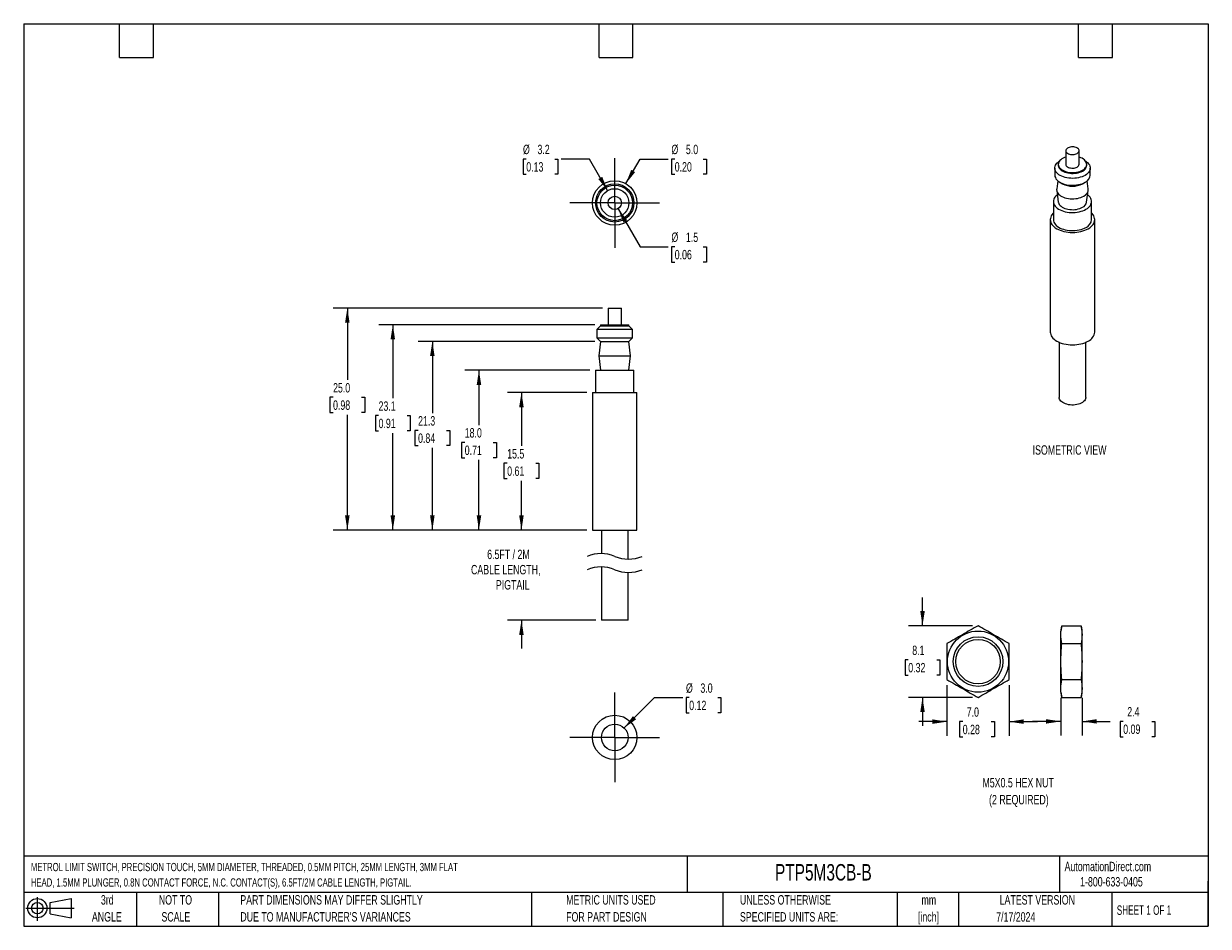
# Model space of a CAD drawing. Header units: millimetres. Extents: x 3 to 137, y 3 to 105.
import ezdxf

# ---------------------------------------------------------------- set-up
doc = ezdxf.new("R2010")
doc.units = ezdxf.units.MM
doc.header["$LTSCALE"] = 0.5
doc.linetypes.add('CENTERX2', pattern=[20.32, 12.7, -2.54, 2.54, -2.54])
doc.layers.add('CENTER', color=40, linetype='CENTERX2')
doc.layers.add('DIMENSIONS', color=140, linetype='Continuous', lineweight=25)
doc.layers.add('TEXT', color=140, linetype='Continuous', lineweight=25)
doc.styles.add('SLDTEXTSTYLE0', font='TXT', dxfattribs={"width": 0.7})
doc.styles.add('SLDTEXTSTYLE1', font='TXT', dxfattribs={"width": 0.65})
doc.dimstyles.new('SLDDIMSTYLE0', dxfattribs={"dimtxt": 1.079004, "dimasz": 1.651, "dimexe": 0, "dimexo": 0.0625, "dimgap": 0.269751, "dimtad": 0, "dimtih": 1, "dimtoh": 1, "dimrnd": 1e-09, "dimzin": 12, "dimdsep": 46, "dimtxsty": 'SLDTEXTSTYLE0', "dimsah": 1, "dimcen": 0.09, "dimadec": 0, "dimazin": 3, "dimtfac": 1, "dimtmove": 0, "dimatfit": 0, "dimfxl": 0, "dimfrac": 2, "dimtolj": 1, "dimtzin": 12, "dimarcsym": 0})
doc.dimstyles.new('SLDDIMSTYLE1', dxfattribs={"dimtxt": 1.079004, "dimasz": 1.651, "dimexe": 0, "dimexo": 0.0625, "dimgap": 0.269751, "dimtad": 0, "dimtih": 1, "dimtoh": 1, "dimrnd": 1e-09, "dimzin": 12, "dimdsep": 46, "dimtxsty": 'SLDTEXTSTYLE0', "dimsah": 1, "dimcen": 0.09, "dimadec": 0, "dimazin": 3, "dimtfac": 1, "dimtofl": 0, "dimtmove": 0, "dimatfit": 3, "dimfxl": 0, "dimfrac": 2, "dimtolj": 1, "dimtzin": 12, "dimarcsym": 0})
doc.dimstyles.new('SLDDIMSTYLE2', dxfattribs={"dimtxt": 1.079004, "dimasz": 1.651, "dimexe": 0, "dimexo": 0.0625, "dimgap": 0.269751, "dimtad": 0, "dimtih": 1, "dimtoh": 1, "dimrnd": 1e-09, "dimzin": 4, "dimdsep": 46, "dimtxsty": 'SLDTEXTSTYLE0', "dimsah": 1, "dimcen": 0.09, "dimadec": 0, "dimazin": 1, "dimtfac": 1, "dimtofl": 0, "dimtmove": 0, "dimatfit": 3, "dimfxl": 0, "dimfrac": 2, "dimtolj": 1, "dimtzin": 12, "dimarcsym": 0})
doc.dimstyles.new('SLDDIMSTYLE3', dxfattribs={"dimtxt": 1.079004, "dimasz": 1.651, "dimexe": 0, "dimexo": 0.0625, "dimgap": 0.269751, "dimtad": 0, "dimtih": 1, "dimtoh": 1, "dimrnd": 1e-09, "dimzin": 12, "dimdsep": 46, "dimtxsty": 'SLDTEXTSTYLE0', "dimsah": 1, "dimcen": 0, "dimadec": 0, "dimazin": 3, "dimtfac": 1, "dimtofl": 0, "dimtmove": 0, "dimatfit": 3, "dimfxl": 0, "dimfrac": 2, "dimtolj": 1, "dimtzin": 12, "dimarcsym": 0})
doc.dimstyles.new('SLDDIMSTYLE4', dxfattribs={"dimtxt": 1.079004, "dimasz": 1.651, "dimexe": 0, "dimexo": 0.0625, "dimgap": 0.269751, "dimtad": 0, "dimtih": 1, "dimtoh": 1, "dimrnd": 1e-09, "dimzin": 4, "dimdsep": 46, "dimtxsty": 'SLDTEXTSTYLE0', "dimsah": 1, "dimcen": 0, "dimadec": 0, "dimazin": 1, "dimtfac": 1, "dimtofl": 0, "dimtmove": 0, "dimatfit": 3, "dimfxl": 0, "dimfrac": 2, "dimtolj": 1, "dimtzin": 12, "dimarcsym": 0})
doc.dimstyles.new('SLDDIMSTYLE5', dxfattribs={"dimtxt": 1.079004, "dimasz": 1.651, "dimexe": 0, "dimexo": 0.0625, "dimgap": 0.269751, "dimtad": 0, "dimtih": 1, "dimtoh": 1, "dimrnd": 1e-09, "dimzin": 4, "dimdsep": 46, "dimtxsty": 'SLDTEXTSTYLE0', "dimsah": 1, "dimcen": 0.09, "dimadec": 0, "dimazin": 1, "dimtfac": 1, "dimtmove": 0, "dimatfit": 0, "dimfxl": 0, "dimfrac": 2, "dimtolj": 1, "dimtzin": 12, "dimarcsym": 0})

# ---------------------------------------------------------------- blocks, each defined once
blk = doc.blocks.new('Block11')
at = {"color": 7, "linetype": 'Continuous', "lineweight": 18}
for p, q in [((0, 1.44), (5.44, 1.44)), ((1.29, 2.66), (1.29, 0)), ((2.74, 2.08), (5.09, 2.52)), ((2.74, 0.8), (2.74, 2.08)), ((5.09, 2.52), (5.09, 0.37)), ((2.74, 0.8), (5.09, 0.37))]:
    blk.add_line(p, q, dxfattribs=at)
for radius in [1.08, 0.643]:
    blk.add_circle((1.29, 1.44), radius, dxfattribs=at)
blk = doc.blocks.new('Block12')
at = {"color": 7, "linetype": 'Continuous'}
blk.add_blockref('Block11', (0, 0), dxfattribs=at)
blk = doc.blocks.new('_D')
at = {"layer": 'DIMENSIONS'}
for p, q in [((59.21, 47.77), (59.21, 50.94)), ((66.57, 47.77), (57.62, 47.77)), ((67.57, 37.63), (57.62, 37.63)), ((59.21, 37.63), (59.21, 34.45))]:
    blk.add_line(p, q, dxfattribs=at)
for points in [[(59.21, 47.77), (59.46, 49.42), (58.95, 49.42)], [(59.21, 37.63), (58.95, 35.98), (59.46, 35.98)]]:
    blk.add_solid(points, dxfattribs=at)
at = {"layer": 'DIMENSIONS', "attachment_point": 1, "style": 'SLDTEXTSTYLE0'}
for s, insert, char_height in [('6.5FT / 2M', (55.35, 45.57), 1.058), ('CABLE LENGTH,', (53.53, 43.85), 1.0583), ('PIGTAIL', (56.33, 42.14), 1.058)]:
    blk.add_mtext(s, dxfattribs=dict(at, insert=insert, char_height=char_height))
blk = doc.blocks.new('_D_1')
at = {"layer": 'DIMENSIONS'}
for p, q in [((66.57, 63.27), (57.62, 63.27)), ((59.21, 63.27), (59.21, 57.24)), ((57.6, 55.29), (57.24, 55.29)), ((57.24, 55.29), (57.24, 53.57)), ((60.81, 55.29), (61.17, 55.29)), ((61.17, 55.29), (61.17, 53.57)), ((57.24, 53.57), (57.6, 53.57)), ((61.17, 53.57), (60.81, 53.57)), ((59.21, 47.77), (59.21, 53.33)), ((66.57, 47.77), (57.62, 47.77))]:
    blk.add_line(p, q, dxfattribs=at)
for points in [[(59.21, 63.27), (58.95, 61.61), (59.46, 61.61)], [(59.21, 47.77), (59.46, 49.42), (58.95, 49.42)]]:
    blk.add_solid(points, dxfattribs=at)
at = {"layer": 'DIMENSIONS', "char_height": 1.058, "attachment_point": 1, "style": 'SLDTEXTSTYLE0'}
for s, insert in [('15.5', (57.6, 56.89)), ('0.61', (57.6, 54.94))]:
    blk.add_mtext(s, dxfattribs=dict(at, insert=insert))
blk = doc.blocks.new('_D_2')
at = {"layer": 'DIMENSIONS'}
for p, q in [((66.92, 65.77), (52.84, 65.77)), ((54.42, 65.77), (54.42, 59.6)), ((52.82, 57.64), (52.46, 57.64)), ((52.46, 57.64), (52.46, 55.92)), ((56.03, 57.64), (56.39, 57.64)), ((56.39, 57.64), (56.39, 55.92)), ((52.46, 55.92), (52.82, 55.92)), ((54.42, 47.77), (54.42, 55.68)), ((56.39, 55.92), (56.03, 55.92)), ((66.57, 47.77), (52.84, 47.77))]:
    blk.add_line(p, q, dxfattribs=at)
for points in [[(54.42, 65.77), (54.17, 64.11), (54.68, 64.11)], [(54.42, 47.77), (54.68, 49.42), (54.17, 49.42)]]:
    blk.add_solid(points, dxfattribs=at)
at = {"layer": 'DIMENSIONS', "char_height": 1.058, "attachment_point": 1, "style": 'SLDTEXTSTYLE0'}
for s, insert in [('18.0', (52.82, 59.25)), ('0.71', (52.82, 57.29))]:
    blk.add_mtext(s, dxfattribs=dict(at, insert=insert))
blk = doc.blocks.new('_D_3')
at = {"layer": 'DIMENSIONS'}
for p, q in [((67.47, 69.02), (47.59, 69.02)), ((49.18, 69.02), (49.18, 60.95)), ((47.57, 59), (47.21, 59)), ((47.21, 59), (47.21, 57.28)), ((50.78, 59), (51.14, 59)), ((51.14, 59), (51.14, 57.28)), ((47.21, 57.28), (47.57, 57.28)), ((49.18, 47.77), (49.18, 57.04)), ((51.14, 57.28), (50.78, 57.28)), ((66.57, 47.77), (47.59, 47.77))]:
    blk.add_line(p, q, dxfattribs=at)
for points in [[(49.18, 69.02), (48.92, 67.36), (49.43, 67.36)], [(49.18, 47.77), (49.43, 49.42), (48.92, 49.42)]]:
    blk.add_solid(points, dxfattribs=at)
at = {"layer": 'DIMENSIONS', "char_height": 1.058, "attachment_point": 1, "style": 'SLDTEXTSTYLE0'}
for s, insert in [('21.3', (47.57, 60.6)), ('0.84', (47.57, 58.65))]:
    blk.add_mtext(s, dxfattribs=dict(at, insert=insert))
blk = doc.blocks.new('_D_4')
at = {"layer": 'DIMENSIONS'}
for p, q in [((67.47, 70.89), (43.14, 70.89)), ((44.73, 70.89), (44.73, 62.61)), ((43.12, 60.66), (42.76, 60.66)), ((42.76, 60.66), (42.76, 58.94)), ((46.33, 60.66), (46.69, 60.66)), ((46.69, 60.66), (46.69, 58.94)), ((42.76, 58.94), (43.12, 58.94)), ((44.73, 47.77), (44.73, 58.7)), ((46.69, 58.94), (46.33, 58.94)), ((66.57, 47.77), (43.14, 47.77))]:
    blk.add_line(p, q, dxfattribs=at)
for points in [[(44.73, 70.89), (44.47, 69.24), (44.98, 69.24)], [(44.73, 47.77), (44.98, 49.42), (44.47, 49.42)]]:
    blk.add_solid(points, dxfattribs=at)
at = {"layer": 'DIMENSIONS', "char_height": 1.058, "attachment_point": 1, "style": 'SLDTEXTSTYLE0'}
for s, insert in [('23.1', (43.12, 62.26)), ('0.91', (43.12, 60.31))]:
    blk.add_mtext(s, dxfattribs=dict(at, insert=insert))
blk = doc.blocks.new('_D_5')
at = {"layer": 'DIMENSIONS'}
for p, q in [((68.32, 72.77), (38.02, 72.77)), ((39.61, 72.77), (39.61, 64.67)), ((38, 62.72), (37.64, 62.72)), ((37.64, 62.72), (37.64, 61)), ((41.21, 62.72), (41.57, 62.72)), ((41.57, 62.72), (41.57, 61)), ((37.64, 61), (38, 61)), ((39.61, 47.77), (39.61, 60.76)), ((41.57, 61), (41.21, 61)), ((66.57, 47.77), (38.02, 47.77))]:
    blk.add_line(p, q, dxfattribs=at)
for points in [[(39.61, 72.77), (39.35, 71.11), (39.86, 71.11)], [(39.61, 47.77), (39.86, 49.42), (39.35, 49.42)]]:
    blk.add_solid(points, dxfattribs=at)
at = {"layer": 'DIMENSIONS', "char_height": 1.058, "attachment_point": 1, "style": 'SLDTEXTSTYLE0'}
for s, insert in [('25.0', (38, 64.32)), ('0.98', (38, 62.37))]:
    blk.add_mtext(s, dxfattribs=dict(at, insert=insert))
blk = doc.blocks.new('_D_6')
at = {"layer": 'DIMENSIONS'}
for p, q in [((70.08, 83.95), (72.56, 79.66)), ((72.56, 79.66), (75.74, 79.66)), ((76.46, 79.66), (76.1, 79.66)), ((76.1, 79.66), (76.1, 77.94)), ((79.67, 79.66), (80.03, 79.66)), ((80.03, 79.66), (80.03, 77.94)), ((76.1, 77.94), (76.46, 77.94)), ((80.03, 77.94), (79.67, 77.94))]:
    blk.add_line(p, q, dxfattribs=at)
blk.add_solid([(70.08, 83.95), (70.69, 82.39), (71.13, 82.65)], dxfattribs=at)
at = {"layer": 'DIMENSIONS', "char_height": 1.058, "attachment_point": 1, "style": 'SLDTEXTSTYLE0'}
for s, insert in [('%%c', (76.09, 81.27)), ('1.5', (77.72, 81.27)), ('0.06', (76.46, 79.31))]:
    blk.add_mtext(s, dxfattribs=dict(at, insert=insert))
blk = doc.blocks.new('_D_7')
at = {"layer": 'DIMENSIONS'}
for p, q in [((70.96, 86.77), (72.56, 89.54)), ((72.56, 89.54), (75.74, 89.54)), ((76.46, 89.54), (76.1, 89.54)), ((76.1, 89.54), (76.1, 87.83)), ((79.67, 89.54), (80.03, 89.54)), ((80.03, 89.54), (80.03, 87.83)), ((76.1, 87.83), (76.46, 87.83)), ((80.03, 87.83), (79.67, 87.83))]:
    blk.add_line(p, q, dxfattribs=at)
blk.add_solid([(70.96, 86.77), (72, 88.07), (71.56, 88.32)], dxfattribs=at)
at = {"layer": 'DIMENSIONS', "char_height": 1.058, "attachment_point": 1, "style": 'SLDTEXTSTYLE0'}
for s, insert in [('%%c', (76.09, 91.15)), ('5.0', (77.72, 91.15)), ('0.20', (76.46, 89.19))]:
    blk.add_mtext(s, dxfattribs=dict(at, insert=insert))
blk = doc.blocks.new('_D_8')
at = {"layer": 'DIMENSIONS'}
for p, q in [((59.75, 89.54), (59.39, 89.54)), ((59.39, 89.54), (59.39, 87.83)), ((62.96, 89.54), (63.32, 89.54)), ((63.32, 89.54), (63.32, 87.83)), ((66.85, 89.54), (63.68, 89.54)), ((68.91, 85.99), (66.85, 89.54)), ((59.39, 87.83), (59.75, 87.83)), ((63.32, 87.83), (62.96, 87.83))]:
    blk.add_line(p, q, dxfattribs=at)
blk.add_solid([(68.91, 85.99), (68.3, 87.54), (67.86, 87.29)], dxfattribs=at)
at = {"layer": 'DIMENSIONS', "char_height": 1.058, "attachment_point": 1, "style": 'SLDTEXTSTYLE0'}
for s, insert in [('%%c', (59.38, 91.15)), ('3.2', (61.01, 91.15)), ('0.13', (59.75, 89.19))]:
    blk.add_mtext(s, dxfattribs=dict(at, insert=insert))
blk = doc.blocks.new('SW_CENTERMARKSYMBOL_0')
at = {"layer": 'CENTER', "color": 0}
for p, q in [((0, 2.54), (0, 5.04)), ((0, 0), (0, 2.54)), ((-2.54, 0), (-5.04, 0)), ((0, 0), (-2.54, 0)), ((0, 0), (0, -2.54)), ((0, 0), (2.54, 0)), ((2.54, 0), (5.04, 0)), ((0, -2.54), (0, -5.04))]:
    blk.add_line(p, q, dxfattribs=at)
blk = doc.blocks.new('_D_9')
at = {"layer": 'DIMENSIONS'}
for p, q in [((70.77, 25.5), (74.19, 28.92)), ((74.19, 28.92), (77.37, 28.92)), ((78.09, 28.92), (77.73, 28.92)), ((77.73, 28.92), (77.73, 27.2)), ((81.3, 28.92), (81.66, 28.92)), ((81.66, 28.92), (81.66, 27.2)), ((77.73, 27.2), (78.09, 27.2)), ((81.66, 27.2), (81.3, 27.2))]:
    blk.add_line(p, q, dxfattribs=at)
blk.add_solid([(70.77, 25.5), (72.12, 26.48), (71.76, 26.84)], dxfattribs=at)
at = {"layer": 'DIMENSIONS', "char_height": 1.058, "attachment_point": 1, "style": 'SLDTEXTSTYLE0'}
for s, insert in [('%%c', (77.73, 30.52)), ('3.0', (79.35, 30.52)), ('0.12', (78.09, 28.57))]:
    blk.add_mtext(s, dxfattribs=dict(at, insert=insert))
blk = doc.blocks.new('SW_CENTERMARKSYMBOL_1')
at = {"layer": 'CENTER', "color": 0}
for p, q in [((0, 2.54), (0, 5.04)), ((0, 0), (0, 2.54)), ((-2.54, 0), (-5.04, 0)), ((0, 0), (-2.54, 0)), ((0, 0), (0, -2.54)), ((0, 0), (2.54, 0)), ((2.54, 0), (5.04, 0)), ((0, -2.54), (0, -5.04))]:
    blk.add_line(p, q, dxfattribs=at)
blk = doc.blocks.new('_D_10')
at = {"layer": 'DIMENSIONS'}
for p, q in [((107.1, 30.32), (107.1, 24.63)), ((114.1, 30.32), (114.1, 24.63)), ((107.1, 26.21), (103.93, 26.21)), ((108.88, 26.21), (108.51, 26.21)), ((108.51, 26.21), (108.51, 24.5)), ((112.08, 26.21), (112.45, 26.21)), ((112.45, 26.21), (112.45, 24.5)), ((114.1, 26.21), (117.28, 26.21)), ((108.51, 24.5), (108.88, 24.5)), ((112.45, 24.5), (112.08, 24.5))]:
    blk.add_line(p, q, dxfattribs=at)
for points in [[(107.1, 26.21), (105.45, 26.47), (105.45, 25.96)], [(114.1, 26.21), (115.75, 25.96), (115.75, 26.47)]]:
    blk.add_solid(points, dxfattribs=at)
at = {"layer": 'DIMENSIONS', "char_height": 1.058, "attachment_point": 1, "style": 'SLDTEXTSTYLE0'}
for s, insert in [('7.0', (109.33, 27.82)), ('0.28', (108.88, 25.86))]:
    blk.add_mtext(s, dxfattribs=dict(at, insert=insert))
blk = doc.blocks.new('_D_11')
at = {"layer": 'DIMENSIONS'}
for p, q in [((104.35, 37.01), (104.35, 40.19)), ((109.97, 37.01), (102.77, 37.01)), ((102.75, 33.17), (102.39, 33.17)), ((102.39, 33.17), (102.39, 31.45)), ((105.96, 33.17), (106.32, 33.17)), ((106.32, 33.17), (106.32, 31.45)), ((102.39, 31.45), (102.75, 31.45)), ((106.32, 31.45), (105.96, 31.45)), ((109.97, 28.93), (102.77, 28.93)), ((104.35, 28.93), (104.35, 25.75))]:
    blk.add_line(p, q, dxfattribs=at)
for points in [[(104.35, 37.01), (104.61, 38.66), (104.1, 38.66)], [(104.35, 28.93), (104.1, 27.28), (104.61, 27.28)]]:
    blk.add_solid(points, dxfattribs=at)
at = {"layer": 'DIMENSIONS', "char_height": 1.058, "attachment_point": 1, "style": 'SLDTEXTSTYLE0'}
for s, insert in [('8.1', (103.2, 34.77)), ('0.32', (102.75, 32.82))]:
    blk.add_mtext(s, dxfattribs=dict(at, insert=insert))
blk = doc.blocks.new('_D_12')
at = {"layer": 'DIMENSIONS'}
for p, q in [((119.92, 28.89), (119.92, 24.65)), ((122.32, 28.89), (122.32, 24.65)), ((119.92, 26.24), (116.74, 26.24)), ((122.32, 26.24), (125.49, 26.24)), ((126.95, 26.24), (126.59, 26.24)), ((126.59, 26.24), (126.59, 24.52)), ((130.16, 26.24), (130.52, 26.24)), ((130.52, 26.24), (130.52, 24.52)), ((126.59, 24.52), (126.95, 24.52)), ((130.52, 24.52), (130.16, 24.52))]:
    blk.add_line(p, q, dxfattribs=at)
for points in [[(119.92, 26.24), (118.27, 26.49), (118.27, 25.99)], [(122.32, 26.24), (123.97, 25.99), (123.97, 26.49)]]:
    blk.add_solid(points, dxfattribs=at)
at = {"layer": 'DIMENSIONS', "char_height": 1.058, "attachment_point": 1, "style": 'SLDTEXTSTYLE0'}
for s, insert in [('2.4', (127.4, 27.85)), ('0.09', (126.95, 25.89))]:
    blk.add_mtext(s, dxfattribs=dict(at, insert=insert))

msp = doc.modelspace()

# ---------------------------------------------------------------- linework, layer by layer
for p, q in [((120.487, 90.478), (120.487, 88.947)), ((121.987, 88.947), (121.987, 90.478)), ((119.237, 88.519), (119.237, 87.743)), ((119.637, 88.947), (119.637, 88.845)), ((122.837, 88.845), (122.837, 88.947)), ((123.237, 87.743), (123.237, 88.519)), ((119.586, 87.091), (119.458, 86.172)), ((119.823, 86.927), (120.105, 86.763)), ((122.369, 86.763), (122.651, 86.927)), ((123.016, 86.172), (122.888, 87.091)), ((119.458, 86.006), (119.642, 84.688)), ((122.832, 84.688), (123.016, 86.006)), ((119.087, 84.763), (119.087, 82.721)), ((123.387, 82.721), (123.387, 84.763)), ((118.737, 82.721), (118.737, 70.065)), ((123.737, 70.065), (123.737, 82.721)), ((68.958, 72.765), (68.958, 70.89)), ((68.958, 72.765), (70.458, 72.765)), ((70.458, 70.89), (70.458, 72.765)), ((68.108, 70.765), (67.708, 70.365)), ((68.108, 70.89), (68.108, 70.765)), ((68.108, 70.89), (71.308, 70.89)), ((68.108, 70.765), (71.308, 70.765)), ((71.308, 70.765), (71.308, 70.89)), ((71.708, 70.365), (71.308, 70.765)), ((67.708, 70.365), (67.708, 69.415)), ((71.708, 70.365), (67.708, 70.365)), ((67.708, 69.415), (68.108, 69.015)), ((67.708, 69.415), (71.708, 69.415)), ((71.308, 69.015), (71.708, 69.415)), ((71.708, 69.415), (71.708, 70.365)), ((68.108, 69.015), (67.923, 67.39)), ((68.108, 69.015), (71.308, 69.015)), ((71.493, 67.39), (71.308, 69.015)), ((119.737, 68.91), (119.737, 62.716)), ((122.737, 62.716), (122.737, 68.91)), ((67.923, 67.39), (68.108, 65.765)), ((67.923, 67.39), (71.493, 67.39)), ((71.308, 65.765), (71.493, 67.39)), ((67.558, 65.765), (67.558, 63.265)), ((67.558, 65.765), (71.858, 65.765)), ((71.858, 63.265), (71.858, 65.765)), ((67.208, 63.265), (67.208, 47.765)), ((67.208, 63.265), (72.208, 63.265)), ((72.208, 47.765), (72.208, 63.265)), ((67.208, 47.765), (72.208, 47.765)), ((68.208, 47.765), (68.208, 45.126)), ((71.208, 44.509), (71.208, 47.765)), ((68.208, 43.626), (68.208, 37.627)), ((71.208, 37.627), (71.208, 43.009)), ((71.208, 37.627), (68.208, 37.627)), ((120.039, 37.013), (119.919, 36.413)), ((119.919, 32.971), (119.919, 36.413)), ((120.039, 37.013), (122.2, 37.013)), ((122.319, 36.413), (122.2, 37.013)), ((122.319, 32.971), (122.319, 36.413)), ((120.039, 34.992), (122.2, 34.992)), ((119.919, 29.53), (119.919, 32.971)), ((122.319, 29.53), (122.319, 32.971)), ((120.039, 30.95), (122.2, 30.95)), ((119.919, 29.53), (120.039, 28.93)), ((122.2, 28.93), (122.319, 29.53)), ((120.039, 28.93), (122.2, 28.93))]:
    msp.add_line(p, q)
at = {"flags": 128}
for points in [[(121.767, 90.172), (121.854, 90.232), (121.92, 90.299), (121.964, 90.373), (121.985, 90.449), (121.982, 90.527), (121.955, 90.603), (121.905, 90.675), (121.834, 90.741), (121.743, 90.798), (121.636, 90.845), (121.516, 90.88), (121.387, 90.903), (121.254, 90.911), (121.12, 90.906), (120.989, 90.887), (120.867, 90.855), (120.756, 90.811), (120.661, 90.756), (120.585, 90.692), (120.529, 90.621), (120.496, 90.546), (120.487, 90.469), (120.502, 90.392), (120.541, 90.317), (120.602, 90.248), (120.683, 90.186), (120.783, 90.134), (120.897, 90.093), (121.021, 90.064), (121.153, 90.048), (121.287, 90.046), (121.42, 90.059), (121.547, 90.084), (121.664, 90.122), (121.767, 90.172)], [(120.487, 89.763), (120.333, 89.709), (120.177, 89.639), (120.038, 89.559), (119.917, 89.469), (119.816, 89.372), (119.736, 89.268), (119.679, 89.159), (119.646, 89.047), (119.637, 88.933), (119.652, 88.82), (119.692, 88.708), (119.754, 88.6), (119.839, 88.498), (119.945, 88.402), (120.071, 88.315), (120.215, 88.237), (120.374, 88.17), (120.546, 88.114), (120.729, 88.072), (120.919, 88.042), (121.114, 88.026), (121.311, 88.025), (121.507, 88.037), (121.699, 88.063), (121.883, 88.102), (122.058, 88.155), (122.221, 88.219), (122.368, 88.294), (122.368, 88.294)], [(122.368, 88.294), (122.499, 88.379), (122.61, 88.473), (122.701, 88.574), (122.769, 88.681), (122.814, 88.792), (122.835, 88.905), (122.832, 89.018), (122.805, 89.131), (122.754, 89.241), (122.68, 89.346), (122.584, 89.446), (122.468, 89.537), (122.333, 89.62), (122.181, 89.693), (122.016, 89.754), (121.987, 89.763)], [(122.651, 87.702), (122.487, 87.617), (122.308, 87.543), (122.115, 87.481), (121.912, 87.432), (121.701, 87.396), (121.484, 87.373), (121.265, 87.364), (121.044, 87.369), (120.827, 87.389), (120.614, 87.422), (120.408, 87.468), (120.213, 87.527), (120.03, 87.598), (119.862, 87.68), (119.711, 87.772), (119.578, 87.874), (119.465, 87.983), (119.374, 88.099), (119.305, 88.22), (119.26, 88.344), (119.239, 88.471), (119.242, 88.598), (119.269, 88.724), (119.32, 88.848), (119.395, 88.968), (119.491, 89.082), (119.609, 89.19), (119.747, 89.289), (119.753, 89.293)], [(119.637, 88.845), (119.637, 88.831), (119.652, 88.718), (119.692, 88.606), (119.754, 88.498), (119.839, 88.396), (119.945, 88.3), (120.071, 88.213), (120.215, 88.135), (120.374, 88.068), (120.546, 88.012), (120.729, 87.97), (120.919, 87.94), (121.114, 87.924), (121.311, 87.923), (121.507, 87.935), (121.699, 87.961), (121.883, 88), (122.058, 88.053), (122.221, 88.117), (122.368, 88.192)], [(120.487, 88.947), (120.487, 88.938), (120.502, 88.861), (120.541, 88.786), (120.602, 88.717), (120.683, 88.655), (120.783, 88.603), (120.897, 88.562), (121.021, 88.533), (121.153, 88.517), (121.287, 88.515), (121.42, 88.528), (121.547, 88.553), (121.664, 88.591), (121.767, 88.641)], [(122.721, 89.293), (122.832, 89.215), (122.955, 89.11), (123.057, 88.997), (123.137, 88.878), (123.194, 88.756), (123.228, 88.63), (123.237, 88.503), (123.222, 88.376), (123.182, 88.251), (123.12, 88.129), (123.034, 88.012), (122.926, 87.901), (122.798, 87.797), (122.651, 87.702)], [(119.237, 87.743), (119.239, 87.695), (119.26, 87.569), (119.305, 87.444), (119.374, 87.323), (119.465, 87.207), (119.578, 87.098), (119.711, 86.997), (119.862, 86.904), (120.03, 86.822), (120.213, 86.751), (120.408, 86.692), (120.614, 86.646), (120.827, 86.613), (121.044, 86.594), (121.265, 86.588), (121.484, 86.597), (121.701, 86.62), (121.912, 86.656), (122.115, 86.706), (122.308, 86.768), (122.487, 86.842), (122.651, 86.927)], [(119.527, 85.515), (119.494, 85.489), (119.37, 85.378), (119.267, 85.26), (119.187, 85.137), (119.13, 85.009), (119.096, 84.878), (119.087, 84.746), (119.102, 84.614), (119.142, 84.484), (119.205, 84.357), (119.291, 84.235), (119.399, 84.118), (119.528, 84.009), (119.677, 83.909), (119.843, 83.818), (120.025, 83.738), (120.22, 83.669), (120.427, 83.613), (120.644, 83.57), (120.867, 83.54), (121.094, 83.524), (121.323, 83.522), (121.551, 83.535), (121.775, 83.561), (121.993, 83.601), (122.203, 83.654), (122.402, 83.719), (122.587, 83.797), (122.757, 83.885)], [(119.458, 86.172), (119.453, 86.059), (119.471, 85.94), (119.513, 85.823), (119.578, 85.709), (119.666, 85.6), (119.775, 85.498), (119.903, 85.404), (120.05, 85.32), (120.213, 85.245), (120.39, 85.182), (120.578, 85.132), (120.775, 85.094), (120.978, 85.07), (121.185, 85.059), (121.393, 85.063), (121.598, 85.08), (121.799, 85.111), (121.991, 85.155), (122.174, 85.212), (122.344, 85.281), (122.499, 85.361)], [(122.757, 83.885), (122.91, 83.983), (123.044, 84.09), (123.158, 84.205), (123.25, 84.326), (123.319, 84.452), (123.364, 84.581), (123.385, 84.713), (123.382, 84.845), (123.355, 84.976), (123.304, 85.105), (123.229, 85.23), (123.131, 85.349), (123.013, 85.462), (122.947, 85.515)], [(119.642, 84.688), (119.652, 84.635), (119.692, 84.524), (119.754, 84.416), (119.839, 84.313), (119.945, 84.217), (120.071, 84.13), (120.215, 84.052), (120.374, 83.985), (120.546, 83.93), (120.729, 83.887), (120.919, 83.857), (121.114, 83.842), (121.311, 83.84), (121.507, 83.852), (121.699, 83.878), (121.883, 83.918), (122.058, 83.97), (122.221, 84.034), (122.368, 84.109)], [(119.087, 83.458), (119.032, 83.402), (118.927, 83.274), (118.845, 83.14), (118.785, 83.003), (118.749, 82.863), (118.737, 82.721), (118.749, 82.58), (118.785, 82.44), (118.845, 82.302), (118.927, 82.169), (119.032, 82.041), (119.158, 81.919), (119.304, 81.806), (119.469, 81.701), (119.651, 81.606), (119.848, 81.521), (120.059, 81.448), (120.28, 81.388), (120.511, 81.34), (120.749, 81.306), (120.992, 81.285), (121.237, 81.278), (121.482, 81.285), (121.725, 81.306), (121.963, 81.34), (122.194, 81.388), (122.415, 81.448), (122.626, 81.521), (122.823, 81.606), (123.005, 81.701)], [(119.087, 82.721), (119.087, 82.705), (119.102, 82.573), (119.142, 82.443), (119.205, 82.316), (119.291, 82.193), (119.399, 82.077), (119.528, 81.968), (119.677, 81.867), (119.843, 81.776), (120.025, 81.696), (120.22, 81.628), (120.427, 81.571), (120.644, 81.528), (120.867, 81.499), (121.094, 81.483), (121.323, 81.481), (121.551, 81.493), (121.775, 81.52), (121.993, 81.559), (122.203, 81.612), (122.402, 81.678), (122.587, 81.755), (122.757, 81.844)], [(123.005, 81.701), (123.17, 81.806), (123.316, 81.919), (123.442, 82.041), (123.547, 82.169), (123.629, 82.302), (123.689, 82.44), (123.725, 82.58), (123.737, 82.721), (123.725, 82.863), (123.689, 83.003), (123.629, 83.14), (123.547, 83.274), (123.442, 83.402), (123.387, 83.458)], [(118.737, 70.065), (118.749, 69.923), (118.785, 69.783), (118.845, 69.646), (118.927, 69.513), (119.032, 69.385), (119.158, 69.263), (119.304, 69.149), (119.469, 69.044), (119.651, 68.949), (119.848, 68.865), (120.059, 68.792), (120.28, 68.731), (120.511, 68.684), (120.749, 68.649), (120.992, 68.629), (121.237, 68.622), (121.482, 68.629), (121.725, 68.649), (121.963, 68.684), (122.194, 68.731), (122.415, 68.792), (122.626, 68.865), (122.823, 68.949), (123.005, 69.044)], [(122.737, 62.716), (122.732, 62.647), (122.705, 62.537), (122.653, 62.43), (122.578, 62.328), (122.481, 62.232), (122.363, 62.144), (122.228, 62.066), (122.075, 61.998), (121.909, 61.942), (121.732, 61.899), (121.547, 61.869), (121.357, 61.853), (121.165, 61.851), (120.974, 61.863), (120.787, 61.89), (120.608, 61.93), (120.439, 61.983), (120.283, 62.048), (120.143, 62.124), (120.021, 62.209), (119.918, 62.303), (119.838, 62.404), (119.78, 62.51), (119.746, 62.619), (119.737, 62.716)]]:
    msp.add_lwpolyline(points, dxfattribs=at)
for centre, radius in [((69.708, 84.601), 2.5), ((69.708, 84.601), 2.15), ((69.708, 84.601), 2), ((69.708, 84.601), 1.6), ((69.708, 84.601), 0.75), ((110.604, 32.971), 3.441), ((110.604, 32.971), 2.8), ((110.604, 32.971), 2.5), ((69.708, 24.435), 2.5), ((69.708, 24.435), 1.5)]:
    msp.add_circle(centre, radius)
for centre, radius, start, end in [((121.623, 88.977), 0.365, 293.29239, 355.38747), ((122.066, 88.904), 0.773, 293.01413, 355.66573), ((121.237, 88.937), 2.45, 242.49756, 297.49707), ((122.255, 87.829), 0.986, 293.7062, 354.97366), ((122.173, 86.139), 0.844, 292.73724, 2.26915), ((122.005, 84.875), 0.848, 295.38395, 347.24206), ((122.325, 82.818), 1.066, 293.91111, 354.76874), ((122.486, 70.19), 1.257, 294.37466, 354.3052)]:
    msp.add_arc(centre, radius, start, end)
for points in [[(110.604, 37.013), (110.02, 36.676), (108.854, 36.002), (107.687, 35.329), (107.104, 34.992)], [(114.104, 34.992), (113.52, 35.329), (112.354, 36.002), (111.187, 36.676), (110.604, 37.013)], [(120.039, 34.992), (119.972, 35.329), (119.89, 36.002), (119.972, 36.676), (120.039, 37.013)], [(122.2, 37.013), (122.267, 36.676), (122.348, 36.002), (122.267, 35.329), (122.2, 34.992)], [(107.104, 30.95), (107.687, 30.614), (108.854, 29.94), (110.02, 29.267), (110.604, 28.93)], [(110.604, 28.93), (111.187, 29.267), (112.354, 29.94), (113.52, 30.614), (114.104, 30.95)], [(120.039, 28.93), (119.972, 29.267), (119.89, 29.94), (119.972, 30.614), (120.039, 30.95)], [(122.2, 30.95), (122.267, 30.614), (122.348, 29.94), (122.267, 29.267), (122.2, 28.93)]]:
    msp.add_open_spline(points, degree=3)
for points in [[(107.104, 34.992), (107.104, 34.324), (107.104, 33.653), (107.104, 32.304), (107.104, 31.624), (107.104, 30.95)], [(114.104, 30.95), (114.104, 31.619), (114.104, 32.289), (114.104, 33.638), (114.104, 34.318), (114.104, 34.992)], [(120.039, 30.95), (119.972, 31.619), (119.931, 32.289), (119.931, 33.638), (119.972, 34.318), (120.039, 34.992)], [(122.2, 34.992), (122.266, 34.324), (122.307, 33.653), (122.308, 32.304), (122.267, 31.624), (122.2, 30.95)]]:
    msp.add_open_spline(points, degree=3, knots=[0, 0, 0, 0, 0.5, 0.5, 1, 1, 1, 1])
at = {"layer": 'DIMENSIONS', "color": 140}
for centre, start, end in [((68.164, 41.113), 67.38014, 112.61986), ((71.252, 48.523), 247.38014, 292.61986), ((68.164, 39.613), 67.38014, 112.61986), ((71.252, 47.023), 247.38014, 292.61986)]:
    msp.add_arc(centre, 4.014, start, end, dxfattribs=at)
at = {"layer": 'TEXT'}
for p, q in [((3.175, 104.775), (136.525, 104.775)), ((3.175, 104.775), (3.175, 3.175)), ((13.97, 100.965), (13.97, 104.775)), ((17.78, 100.965), (17.78, 104.775)), ((67.945, 100.965), (67.945, 104.775)), ((71.755, 100.965), (71.755, 104.775)), ((121.92, 100.965), (121.92, 104.775)), ((125.73, 100.965), (125.73, 104.775)), ((136.525, 104.775), (136.525, 3.175)), ((13.97, 100.965), (17.78, 100.965)), ((67.945, 100.965), (71.755, 100.965)), ((121.92, 100.965), (125.73, 100.965)), ((136.525, 11.063), (3.175, 11.063)), ((77.879, 11.063), (77.879, 6.985)), ((119.788, 11.063), (119.788, 6.985)), ((136.525, 3.175), (136.525, 8.255)), ((136.525, 6.985), (3.175, 6.985)), ((15.875, 6.985), (15.875, 3.175)), ((25.106, 6.985), (25.106, 3.175)), ((60.323, 6.985), (60.323, 3.175)), ((81.89, 6.985), (81.89, 3.175)), ((101.512, 6.985), (101.512, 3.175)), ((108.406, 6.985), (108.406, 3.175)), ((125.674, 6.985), (125.674, 3.175)), ((3.175, 3.175), (136.525, 3.175))]:
    msp.add_line(p, q, dxfattribs=at)

# ---------------------------------------------------------------- block references
at = {"layer": 'CENTER'}
for name, p in [('SW_CENTERMARKSYMBOL_0', (69.708, 84.601)), ('SW_CENTERMARKSYMBOL_1', (69.708, 24.435))]:
    msp.add_blockref(name, p, dxfattribs=at)
at = {"layer": 'TEXT'}
msp.add_blockref('Block12', (3.419, 3.777), dxfattribs=at)

# ---------------------------------------------------------------- texts
at = {"color": 179, "linetype": 'Continuous', "lineweight": 18, "char_height": 1.05833, "attachment_point": 1, "style": 'SLDTEXTSTYLE0'}
for s, insert in [('AutomationDirect.com', (120.347, 10.438)), ('1-800-633-0405', (122.096, 8.719))]:
    msp.add_mtext(s, dxfattribs=dict(at, insert=insert))
at = {"layer": 'DIMENSIONS', "char_height": 1.05833, "attachment_point": 2, "style": 'SLDTEXTSTYLE0'}
for s, insert in [('ISOMETRIC VIEW', (120.909, 57.321)), ('M5X0.5 HEX NUT', (115.12, 19.87)), ('(2 REQUIRED)', (115.201, 17.959))]:
    msp.add_mtext(s, dxfattribs=dict(at, insert=insert))
at = {"layer": 'TEXT'}
for s, insert, char_height, attachment_point, style in [('METROL LIMIT SWITCH, PRECISION TOUCH, 5MM DIAMETER, THREADED, 0.5MM PITCH, 25MM LENGTH, 3MM FLAT', (3.983, 10.31), 0.92604, 1, 'SLDTEXTSTYLE0'), ('PTP5M3CB-B', (87.751, 10.182), 1.8521, 1, 'SLDTEXTSTYLE0'), ('HEAD, 1.5MM PLUNGER, 0.8N CONTACT FORCE, N.C. CONTACT(S), 6.5FT/2M CABLE LENGTH, PIGTAIL.', (3.983, 8.575), 0.92604, 1, 'SLDTEXTSTYLE0'), ('3rd', (12.581, 6.682), 1.0583, 2, 'SLDTEXTSTYLE0'), ('NOT TO', (20.258, 6.682), 1.0583, 2, 'SLDTEXTSTYLE0'), ('PART DIMENSIONS MAY DIFFER SLIGHTLY', (27.56, 6.682), 1.05833, 1, 'SLDTEXTSTYLE0'), ('METRIC UNITS USED', (64.239, 6.682), 1.05833, 1, 'SLDTEXTSTYLE0'), ('UNLESS OTHERWISE', (83.804, 6.682), 1.05833, 1, 'SLDTEXTSTYLE0'), ('LATEST VERSION', (117.276, 6.682), 1.05833, 2, 'SLDTEXTSTYLE0'), ('mm', (105.065, 6.681), 1.0583, 2, 'SLDTEXTSTYLE0'), ('SHEET 1 OF 1', (126.221, 5.526), 1.05833, 1, 'SLDTEXTSTYLE1'), ('ANGLE', (12.532, 4.771), 1.0583, 2, 'SLDTEXTSTYLE0'), ('SCALE', (20.306, 4.771), 1.0583, 2, 'SLDTEXTSTYLE0'), ("DUE TO MANUFACTURER'S VARIANCES", (27.56, 4.771), 1.05833, 1, 'SLDTEXTSTYLE0'), ('FOR PART DESIGN', (64.239, 4.771), 1.05833, 1, 'SLDTEXTSTYLE0'), ('SPECIFIED UNITS ARE:', (83.804, 4.771), 1.05833, 1, 'SLDTEXTSTYLE0'), ('[inch]', (105.023, 4.77), 1.0583, 2, 'SLDTEXTSTYLE0'), ('7/17/2024', (114.851, 4.764), 1.0583, 2, 'SLDTEXTSTYLE0')]:
    msp.add_mtext(s, dxfattribs=dict(at, insert=insert, char_height=char_height, attachment_point=attachment_point, style=style))

# ---------------------------------------------------------------- dimensions: what is measured, and where the dimension line sits
at = {"layer": 'DIMENSIONS'}
for p1, p2, dimstyle, picture, middle in [((70.508, 83.215), (68.908, 85.987), 'SLDDIMSTYLE3', '_D_8', (61.352, 89.542)), ((68.458, 82.436), (70.958, 86.766), 'SLDDIMSTYLE4', '_D_7', (78.063, 89.542)), ((69.333, 85.251), (70.083, 83.952), 'SLDDIMSTYLE3', '_D_6', (78.063, 79.66)), ((68.647, 23.374), (70.768, 25.495), 'SLDDIMSTYLE4', '_D_9', (79.694, 28.918))]:
    dim = msp.add_diameter_dim_2p(p1=p1, p2=p2, dimstyle=dimstyle, dxfattribs=at)
    dim.commit()
    dim.dimension.update_dxf_attribs({"geometry": picture, "text_midpoint": middle, "dimtype": 163})
for base, p1, p2, dimstyle, picture, middle in [((39.608, 72.765), (67.208, 47.765), (68.958, 72.765), 'SLDDIMSTYLE2', '_D_5', (39.608, 62.718)), ((44.725327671, 70.890471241), (67.207823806, 47.765471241), (68.107823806, 70.890471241), 'SLDDIMSTYLE1', '_D_4', (44.725327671, 60.657295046)), ((49.176, 69.015), (67.208, 47.765), (68.108, 69.015), 'SLDDIMSTYLE1', '_D_3', (49.176, 58.996)), ((54.424, 65.765), (67.208, 47.765), (67.558, 65.765), 'SLDDIMSTYLE2', '_D_2', (54.424, 57.639)), ((59.208, 63.265), (67.208, 47.765), (67.208, 63.265), 'SLDDIMSTYLE1', '_D_1', (59.208, 55.287)), ((104.353, 37.013), (110.604, 28.93), (110.604, 37.013), 'SLDDIMSTYLE0', '_D_11', (104.353, 33.168))]:
    dim = msp.add_linear_dim(base=base, p1=p1, p2=p2, angle=90, dimstyle=dimstyle, dxfattribs=at)
    dim.commit()
    dim.dimension.update_dxf_attribs({"geometry": picture, "text_midpoint": middle, "dimtype": 160})
dim = msp.add_linear_dim(base=(59.208, 47.765), p1=(68.208, 37.627), p2=(67.208, 47.765), angle=90, text='6.5FT / 2M\\PCABLE LENGTH,\\PPIGTAIL', dimstyle='SLDDIMSTYLE0', dxfattribs=at)
dim.commit()
dim.dimension.update_dxf_attribs({"geometry": '_D', "text_midpoint": (59.208, 43.344), "dimtype": 160})
for base, p1, p2, dimstyle, picture, middle in [((114.104, 26.213), (107.104, 30.95), (114.104, 30.95), 'SLDDIMSTYLE5', '_D_10', (110.48, 26.213)), ((122.319, 26.24), (119.919, 29.53), (122.319, 29.53), 'SLDDIMSTYLE0', '_D_12', (128.552, 26.24))]:
    dim = msp.add_linear_dim(base=base, p1=p1, p2=p2, dimstyle=dimstyle, dxfattribs=at)
    dim.commit()
    dim.dimension.update_dxf_attribs({"geometry": picture, "text_midpoint": middle, "dimtype": 160})

doc.saveas('drawing.dxf')
